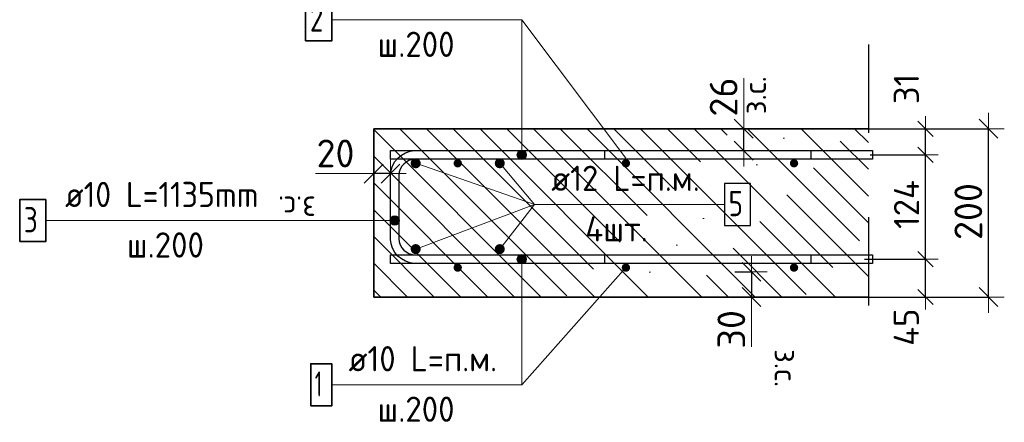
# Model space of a CAD drawing. Header units: metres. Extents: x -38 to 99, y -15 to 21.
# Tile 39 of 48: x 71.746 to 72.918, y 7.193 to 7.672. Entities that reach past the tile are written whole.
import ezdxf

# ---------------------------------------------------------------- set-up
doc = ezdxf.new("R2010")
doc.units = ezdxf.units.M
doc.header["$PDMODE"] = 65
doc.linetypes.add('______4', pattern=[0.135, 0.105, -0.03])
for name, color, linetype, lineweight in [('XR$4$Арм. стержнями верхней зоны', 180, 'Continuous', 35), ('XR$4$Арм. стержнями нижней зоны', 180, 'Continuous', 35), ('XR$4$Арм.стержн. Арматура края', 96, 'Continuous', 35), ('XR$4$Арм.стержн. Доп. арматура', 180, 'Continuous', 35), ('XR$4$Размерная линия (1)', 7, 'Continuous', 13), ('XR$4$Размерная линия_ общее', 7, 'Continuous', 13)]:
    doc.layers.add(name, color=color, linetype=linetype, lineweight=lineweight)
doc.styles.add('ISOCPEUR', font='txt')
doc.dimstyles.new('DIMSTYLE_14', dxfattribs={"dimtxt": 0.033, "dimasz": 0.0375, "dimexe": 0, "dimexo": 0, "dimgap": 0.0165, "dimtad": 2, "dimdec": 0, "dimlfac": 1000, "dimrnd": 1, "dimzin": 12, "dimdsep": 46, "dimtxsty": 'ISOCPEUR', "dimblk1": 'ALL_ML_STRICH', "dimblk2": 'ALL_ML_STRICH', "dimsah": 1, "dimcen": 0, "dimclrd": 7, "dimclre": 256, "dimclrt": 7, "dimadec": 0, "dimazin": 0, "dimtfac": 1, "dimtdec": 0, "dimtix": 1, "dimtmove": 2, "dimatfit": 3, "dimfxl": 0, "dimtzin": 0, "dimlwd": 0, "dimlwe": -3, "dimarcsym": 0})
doc.dimstyles.new('DIMSTYLE_17', dxfattribs={"dimtxt": 0.033, "dimasz": 0.0375, "dimexe": 0, "dimexo": 0, "dimgap": 0.0165, "dimtad": 2, "dimdec": 0, "dimlfac": 1000, "dimrnd": 1, "dimzin": 12, "dimdsep": 46, "dimtxsty": 'ISOCPEUR', "dimblk1": 'ALL_ML_STRICH', "dimblk2": 'ALL_ML_STRICH', "dimsah": 1, "dimcen": 0, "dimclrd": 7, "dimclre": 256, "dimclrt": 7, "dimadec": 0, "dimazin": 0, "dimtfac": 1, "dimtdec": 0, "dimtix": 1, "dimtmove": 2, "dimatfit": 3, "dimfxl": 0, "dimtvp": 1.2, "dimtzin": 0, "dimlwd": 0, "dimlwe": -3, "dimarcsym": 0})
doc.dimstyles.new('DIMSTYLE_18', dxfattribs={"dimtxt": 0.03, "dimasz": 0.03, "dimexe": 0, "dimexo": 0, "dimgap": 0.015, "dimtad": 2, "dimdec": 0, "dimlfac": 1000, "dimrnd": 1, "dimzin": 12, "dimdsep": 46, "dimtxsty": 'ISOCPEUR', "dimblk1": 'ALL_ML_STRICH', "dimblk2": 'ALL_ML_STRICH', "dimsah": 1, "dimcen": 0, "dimclrd": 7, "dimclre": 256, "dimclrt": 7, "dimadec": 0, "dimazin": 0, "dimtfac": 1, "dimtdec": 0, "dimtix": 1, "dimtmove": 2, "dimatfit": 3, "dimfxl": 0, "dimtzin": 0, "dimlwd": 0, "dimlwe": -3, "dimarcsym": 0})
doc.dimstyles.new('DIMSTYLE_20', dxfattribs={"dimtxt": 0.03, "dimasz": 0.03, "dimexe": 0, "dimexo": 0, "dimgap": 0.015, "dimtad": 2, "dimdec": 0, "dimlfac": 1000, "dimrnd": 1, "dimzin": 12, "dimdsep": 46, "dimtxsty": 'ISOCPEUR', "dimblk1": 'ALL_ML_STRICH', "dimblk2": 'ALL_ML_STRICH', "dimsah": 1, "dimcen": 0, "dimclrd": 7, "dimclre": 256, "dimclrt": 7, "dimadec": 0, "dimazin": 0, "dimtfac": 1, "dimtdec": 0, "dimtix": 1, "dimtmove": 2, "dimatfit": 3, "dimfxl": 0, "dimtvp": 1.2, "dimtzin": 0, "dimlwd": 0, "dimlwe": -3, "dimarcsym": 0})

# ---------------------------------------------------------------- blocks, each defined once
blk = doc.blocks.new('ALL_ML_STRICH')
at = {"color": 0, "linetype": 'ByBlock', "lineweight": -2}
for p, q in [((0, -0.5), (0, 0.5)), ((-1, 0), (0.5, 0)), ((-0.3, -0.3), (0.3, 0.3))]:
    blk.add_line(p, q, dxfattribs=at)
blk = doc.blocks.new('*D184')
at = {"layer": 'DEFPOINTS', "color": 7, "linetype": 'Continuous', "lineweight": 13, "transparency": 33554687}
for p in [(72.7273, 7.5419), (72.7273, 7.3419), (72.8988, 7.3419)]:
    blk.add_point(p, dxfattribs=at)
at = {"layer": 'XR$4$Размерная линия_ общее', "color": 253, "linetype": 'Continuous', "lineweight": -2, "true_color": 0xa0a0a0, "transparency": 33554687}
for p, q in [((72.7473, 7.5419), (72.8988, 7.5419)), ((72.7473, 7.3419), (72.8988, 7.3419))]:
    blk.add_line(p, q, dxfattribs=at)
at = {"layer": 'XR$4$Размерная линия_ общее', "color": 7, "linetype": 'Continuous', "lineweight": -2, "transparency": 33554687}
blk.add_line((72.8988, 7.3419), (72.8988, 7.5419), dxfattribs=at)
at = {"layer": 'XR$4$Размерная линия_ общее', "color": 7, "linetype": 'Continuous', "lineweight": 13, "transparency": 33554687, "xscale": 0.0375, "yscale": 0.0375, "zscale": 0.0375}
for p, rotation in [((72.8988, 7.5419), 90), ((72.8988, 7.3419), 270)]:
    blk.add_blockref('ALL_ML_STRICH', p, dxfattribs=dict(at, rotation=rotation))
at = {"layer": 'XR$4$Размерная линия_ общее', "color": 7, "linetype": 'Continuous', "lineweight": 13, "transparency": 33554687, "insert": (72.8748, 7.4435), "char_height": 0.033, "width": 0.099, "attachment_point": 5, "rotation": 90, "style": 'ISOCPEUR'}
blk.add_mtext('\\A1;{200}', dxfattribs=at)
blk = doc.blocks.new('*D185')
at = {"layer": 'DEFPOINTS', "color": 7, "linetype": 'Continuous', "lineweight": 13, "transparency": 33554687}
for p in [(72.5769, 7.3719), (72.6169, 7.3719), (72.5769, 7.3419)]:
    blk.add_point(p, dxfattribs=at)
at = {"layer": 'XR$4$Размерная линия_ общее', "color": 253, "linetype": 'Continuous', "lineweight": -2, "true_color": 0xa0a0a0, "transparency": 33554687}
for p, q in [((72.5969, 7.3719), (72.6169, 7.3719)), ((72.5969, 7.3419), (72.6169, 7.3419))]:
    blk.add_line(p, q, dxfattribs=at)
at = {"layer": 'XR$4$Размерная линия_ общее', "color": 7, "linetype": 'Continuous', "lineweight": -2, "transparency": 33554687}
blk.add_line((72.6169, 7.3719), (72.6169, 7.3419), dxfattribs=at)
at = {"layer": 'XR$4$Размерная линия_ общее', "color": 7, "linetype": 'Continuous', "lineweight": 13, "transparency": 33554687, "xscale": 0.0375, "yscale": 0.0375, "zscale": 0.0375}
for p, rotation in [((72.6169, 7.3719), 90), ((72.6169, 7.3419), 270)]:
    blk.add_blockref('ALL_ML_STRICH', p, dxfattribs=dict(at, rotation=rotation))
at = {"layer": 'XR$4$Размерная линия_ общее', "color": 7, "linetype": 'Continuous', "lineweight": 13, "transparency": 33554687, "insert": (72.5929, 7.3035), "char_height": 0.033, "width": 0.066, "attachment_point": 5, "rotation": 90, "style": 'ISOCPEUR'}
blk.add_mtext('\\A1;{30}', dxfattribs=at)
at = {"layer": 'XR$4$Размерная линия_ общее', "color": 7, "linetype": 'Continuous', "lineweight": 13, "transparency": 33554687, "insert": (72.6714, 7.28), "char_height": 0.027, "width": 0.00135, "attachment_point": 1, "rotation": 270, "line_spacing_factor": 0.60241, "style": 'ISOCPEUR'}
blk.add_mtext('з.с.', dxfattribs=at)
blk = doc.blocks.new('*D188')
at = {"layer": 'DEFPOINTS', "color": 7, "linetype": 'Continuous', "lineweight": 13, "transparency": 33554687}
for p in [(72.1875, 7.4886), (72.1675, 7.4486), (72.1875, 7.4536)]:
    blk.add_point(p, dxfattribs=at)
at = {"layer": 'XR$4$Размерная линия_ общее', "color": 253, "linetype": 'Continuous', "lineweight": -2, "true_color": 0xa0a0a0, "transparency": 33554687}
for p, q in [((72.1675, 7.4686), (72.1675, 7.4886)), ((72.1875, 7.4736), (72.1875, 7.4886))]:
    blk.add_line(p, q, dxfattribs=at)
at = {"layer": 'XR$4$Размерная линия_ общее', "color": 7, "linetype": 'Continuous', "lineweight": -2, "transparency": 33554687}
blk.add_line((72.1875, 7.4886), (72.1675, 7.4886), dxfattribs=at)
at = {"layer": 'XR$4$Размерная линия_ общее', "color": 7, "linetype": 'Continuous', "lineweight": 13, "transparency": 33554687, "xscale": 0.0375, "yscale": 0.0375, "zscale": 0.0375}
for p, rotation in [((72.1675, 7.4886), 180), ((72.1875, 7.4886), 360)]:
    blk.add_blockref('ALL_ML_STRICH', p, dxfattribs=dict(at, rotation=rotation))
at = {"layer": 'XR$4$Размерная линия_ общее', "color": 7, "linetype": 'Continuous', "lineweight": 13, "transparency": 33554687, "insert": (72.1221, 7.5126), "char_height": 0.033, "width": 0.066, "attachment_point": 5, "style": 'ISOCPEUR'}
blk.add_mtext('\\A1;{20}', dxfattribs=at)
at = {"layer": 'XR$4$Размерная линия_ общее', "color": 7, "linetype": 'Continuous', "lineweight": 13, "transparency": 33554687, "insert": (72.0988, 7.4345), "char_height": 0.027, "width": 0.00135, "attachment_point": 1, "rotation": 180, "line_spacing_factor": 0.60241, "style": 'ISOCPEUR'}
blk.add_mtext('з.с.', dxfattribs=at)
blk = doc.blocks.new('*D191')
at = {"layer": 'DEFPOINTS', "color": 7, "linetype": 'Continuous', "lineweight": 13, "transparency": 33554687}
for p in [(72.5677, 7.5419), (72.5677, 7.5159), (72.6077, 7.5159)]:
    blk.add_point(p, dxfattribs=at)
at = {"layer": 'XR$4$Размерная линия_ общее', "color": 253, "linetype": 'Continuous', "lineweight": -2, "true_color": 0xa0a0a0, "transparency": 33554687}
for p, q in [((72.5877, 7.5419), (72.6077, 7.5419)), ((72.5877, 7.5159), (72.6077, 7.5159))]:
    blk.add_line(p, q, dxfattribs=at)
at = {"layer": 'XR$4$Размерная линия_ общее', "color": 7, "linetype": 'Continuous', "lineweight": -2, "transparency": 33554687}
blk.add_line((72.6077, 7.5159), (72.6077, 7.5419), dxfattribs=at)
at = {"layer": 'XR$4$Размерная линия_ общее', "color": 7, "linetype": 'Continuous', "lineweight": 13, "transparency": 33554687, "xscale": 0.0375, "yscale": 0.0375, "zscale": 0.0375}
for p, rotation in [((72.6077, 7.5419), 90), ((72.6077, 7.5159), 270)]:
    blk.add_blockref('ALL_ML_STRICH', p, dxfattribs=dict(at, rotation=rotation))
at = {"layer": 'XR$4$Размерная линия_ общее', "color": 7, "linetype": 'Continuous', "lineweight": 13, "transparency": 33554687, "insert": (72.6072, 7.5592), "char_height": 0.027, "width": 0.00135, "attachment_point": 1, "rotation": 90, "line_spacing_factor": 0.60241, "style": 'ISOCPEUR'}
blk.add_mtext('з.с.', dxfattribs=at)
at = {"layer": 'XR$4$Размерная линия_ общее', "color": 7, "linetype": 'Continuous', "lineweight": 13, "transparency": 33554687, "insert": (72.5837, 7.5796), "char_height": 0.033, "width": 0.066, "attachment_point": 5, "rotation": 90, "style": 'ISOCPEUR'}
blk.add_mtext('\\A1;{26}', dxfattribs=at)
blk = doc.blocks.new('*D250')
at = {"layer": 'DEFPOINTS', "color": 7, "linetype": 'Continuous', "lineweight": 13, "transparency": 33554687}
for p in [(72.7312, 7.3869), (72.744, 7.3419), (72.8238, 7.3419)]:
    blk.add_point(p, dxfattribs=at)
at = {"layer": 'XR$4$Размерная линия (1)', "color": 9, "linetype": 'Continuous', "lineweight": -2, "true_color": 0xc7c7c7, "transparency": 33554687}
for p, q in [((72.7512, 7.3869), (72.8238, 7.3869)), ((72.764, 7.3419), (72.8238, 7.3419))]:
    blk.add_line(p, q, dxfattribs=at)
at = {"layer": 'XR$4$Размерная линия (1)', "color": 7, "linetype": 'Continuous', "lineweight": -2, "transparency": 33554687}
blk.add_line((72.8238, 7.3419), (72.8238, 7.3869), dxfattribs=at)
at = {"layer": 'XR$4$Размерная линия (1)', "color": 7, "linetype": 'Continuous', "lineweight": 13, "transparency": 33554687, "xscale": 0.03, "yscale": 0.03, "zscale": 0.03}
for p, rotation in [((72.8238, 7.3869), 90), ((72.8238, 7.3419), 270)]:
    blk.add_blockref('ALL_ML_STRICH', p, dxfattribs=dict(at, rotation=rotation))
at = {"layer": 'XR$4$Размерная линия (1)', "color": 7, "linetype": 'Continuous', "lineweight": 13, "transparency": 33554687, "insert": (72.801, 7.3061), "char_height": 0.03, "width": 0.06, "attachment_point": 5, "rotation": 90, "style": 'ISOCPEUR'}
blk.add_mtext('\\A1;{45}', dxfattribs=at)
blk = doc.blocks.new('*D251')
at = {"layer": 'DEFPOINTS', "color": 7, "linetype": 'Continuous', "lineweight": 13, "transparency": 33554687}
for p in [(72.7382, 7.5109), (72.7312, 7.3869), (72.8238, 7.3869)]:
    blk.add_point(p, dxfattribs=at)
at = {"layer": 'XR$4$Размерная линия (1)', "color": 9, "linetype": 'Continuous', "lineweight": -2, "true_color": 0xc7c7c7, "transparency": 33554687}
for p, q in [((72.7582, 7.5109), (72.8238, 7.5109)), ((72.7512, 7.3869), (72.8238, 7.3869))]:
    blk.add_line(p, q, dxfattribs=at)
at = {"layer": 'XR$4$Размерная линия (1)', "color": 7, "linetype": 'Continuous', "lineweight": -2, "transparency": 33554687}
blk.add_line((72.8238, 7.3869), (72.8238, 7.5109), dxfattribs=at)
at = {"layer": 'XR$4$Размерная линия (1)', "color": 7, "linetype": 'Continuous', "lineweight": 13, "transparency": 33554687, "xscale": 0.03, "yscale": 0.03, "zscale": 0.03}
for p, rotation in [((72.8238, 7.5109), 90), ((72.8238, 7.3869), 270)]:
    blk.add_blockref('ALL_ML_STRICH', p, dxfattribs=dict(at, rotation=rotation))
at = {"layer": 'XR$4$Размерная линия (1)', "color": 7, "linetype": 'Continuous', "lineweight": 13, "transparency": 33554687, "insert": (72.8013, 7.4519), "char_height": 0.03, "width": 0.09, "attachment_point": 5, "rotation": 90, "style": 'ISOCPEUR'}
blk.add_mtext('\\A1;{124}', dxfattribs=at)
blk = doc.blocks.new('*D252')
at = {"layer": 'DEFPOINTS', "color": 7, "linetype": 'Continuous', "lineweight": 13, "transparency": 33554687}
for p in [(72.7203, 7.5419), (72.7382, 7.5109), (72.8238, 7.5109)]:
    blk.add_point(p, dxfattribs=at)
at = {"layer": 'XR$4$Размерная линия (1)', "color": 9, "linetype": 'Continuous', "lineweight": -2, "true_color": 0xc7c7c7, "transparency": 33554687}
for p, q in [((72.7403, 7.5419), (72.8238, 7.5419)), ((72.7582, 7.5109), (72.8238, 7.5109))]:
    blk.add_line(p, q, dxfattribs=at)
at = {"layer": 'XR$4$Размерная линия (1)', "color": 7, "linetype": 'Continuous', "lineweight": -2, "transparency": 33554687}
blk.add_line((72.8238, 7.5109), (72.8238, 7.5419), dxfattribs=at)
at = {"layer": 'XR$4$Размерная линия (1)', "color": 7, "linetype": 'Continuous', "lineweight": 13, "transparency": 33554687, "xscale": 0.03, "yscale": 0.03, "zscale": 0.03}
for p, rotation in [((72.8238, 7.5419), 90), ((72.8238, 7.5109), 270)]:
    blk.add_blockref('ALL_ML_STRICH', p, dxfattribs=dict(at, rotation=rotation))
at = {"layer": 'XR$4$Размерная линия (1)', "color": 7, "linetype": 'Continuous', "lineweight": 13, "transparency": 33554687, "insert": (72.8011, 7.5892), "char_height": 0.03, "width": 0.06, "attachment_point": 5, "rotation": 90, "style": 'ISOCPEUR'}
blk.add_mtext('\\A1;{31}', dxfattribs=at)

msp = doc.modelspace()

# ---------------------------------------------------------------- hatches: boundary and pattern name
at = {"linetype": 'Continuous', "lineweight": 13, "transparency": 33554687}
h = msp.add_hatch(dxfattribs=at)
h.set_pattern_fill('__________540', scale=0.015, style=0, pattern_type=2)
h.set_pattern_definition([(135, (0, 0), (-0.031819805, -0.031819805), [0.4, -0.05, 0, -0.05]), (135, (-0.01591, -0.01591), (-0.031819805, -0.031819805), [0.8, -0.1, 0.1, -0.1])])
h.paths.add_polyline_path([(72.1675, 7.5419), (72.1675, 7.3419), (72.7559, 7.3419), (72.7559, 7.5419)], flags=0)
at = {"layer": 'XR$4$Арм. стержнями верхней зоны', "linetype": 'Continuous', "lineweight": 13, "transparency": 33554687}
for points in [[(72.3484, 7.5137), (72.3388, 7.5137), (72.338, 7.5109)], [(72.3484, 7.5137), (72.338, 7.5109), (72.3492, 7.5109)], [(72.3492, 7.5109), (72.338, 7.5109), (72.3388, 7.5081)], [(72.3464, 7.5157), (72.3408, 7.5157), (72.3388, 7.5137)], [(72.3464, 7.5157), (72.3388, 7.5137), (72.3484, 7.5137)], [(72.3492, 7.5109), (72.3388, 7.5081), (72.3484, 7.5081)], [(72.3484, 7.5081), (72.3388, 7.5081), (72.3408, 7.506)], [(72.3408, 7.5157), (72.3464, 7.5157), (72.3436, 7.5165)], [(72.3484, 7.5081), (72.3408, 7.506), (72.3464, 7.506)], [(72.3464, 7.506), (72.3408, 7.506), (72.3436, 7.5053)]]:
    msp.add_hatch(color=7, dxfattribs=at).paths.add_polyline_path(points)
at = {"layer": 'XR$4$Арм. стержнями верхней зоны', "linetype": 'Continuous', "lineweight": 50, "transparency": 33554687}
for points in [[(72.2725, 7.5009), (72.2721, 7.5028), (72.271, 7.5044), (72.2694, 7.5055), (72.2675, 7.5059), (72.2656, 7.5055), (72.264, 7.5044), (72.2629, 7.5028), (72.2625, 7.5009), (72.2629, 7.499), (72.264, 7.4973), (72.2656, 7.4963), (72.2675, 7.4959), (72.2694, 7.4963), (72.271, 7.4973), (72.2721, 7.499)], [(72.4725, 7.5009), (72.4721, 7.5028), (72.471, 7.5044), (72.4694, 7.5055), (72.4675, 7.5059), (72.4656, 7.5055), (72.464, 7.5044), (72.4629, 7.5028), (72.4625, 7.5009), (72.4629, 7.499), (72.464, 7.4973), (72.4656, 7.4963), (72.4675, 7.4959), (72.4694, 7.4963), (72.471, 7.4973), (72.4721, 7.499)], [(72.6725, 7.5009), (72.6721, 7.5028), (72.671, 7.5044), (72.6694, 7.5055), (72.6675, 7.5059), (72.6656, 7.5055), (72.664, 7.5044), (72.6629, 7.5028), (72.6625, 7.5009), (72.6629, 7.499), (72.664, 7.4973), (72.6656, 7.4963), (72.6675, 7.4959), (72.6694, 7.4963), (72.671, 7.4973), (72.6721, 7.499)]]:
    msp.add_hatch(color=4, dxfattribs=at).paths.add_polyline_path(points)
at = {"layer": 'XR$4$Арм. стержнями нижней зоны', "linetype": 'Continuous', "lineweight": 13, "transparency": 33554687}
for points in [[(72.3388, 7.3897), (72.3484, 7.3897), (72.3464, 7.3917)], [(72.3388, 7.3897), (72.3464, 7.3917), (72.3408, 7.3917)], [(72.3408, 7.3917), (72.3464, 7.3917), (72.3436, 7.3925)], [(72.338, 7.3869), (72.3492, 7.3869), (72.3484, 7.3897)], [(72.338, 7.3869), (72.3484, 7.3897), (72.3388, 7.3897)], [(72.3388, 7.3841), (72.3492, 7.3869), (72.338, 7.3869)], [(72.3388, 7.3841), (72.3484, 7.3841), (72.3492, 7.3869)], [(72.3408, 7.382), (72.3484, 7.3841), (72.3388, 7.3841)], [(72.3408, 7.382), (72.3464, 7.382), (72.3484, 7.3841)], [(72.3464, 7.382), (72.3408, 7.382), (72.3436, 7.3813)]]:
    msp.add_hatch(color=7, dxfattribs=at).paths.add_polyline_path(points)
at = {"layer": 'XR$4$Арм. стержнями нижней зоны', "linetype": 'Continuous', "lineweight": 50, "transparency": 33554687}
for points in [[(72.2725, 7.3769), (72.2721, 7.3788), (72.271, 7.3804), (72.2694, 7.3815), (72.2675, 7.3819), (72.2656, 7.3815), (72.264, 7.3804), (72.2629, 7.3788), (72.2625, 7.3769), (72.2629, 7.375), (72.264, 7.3733), (72.2656, 7.3723), (72.2675, 7.3719), (72.2694, 7.3723), (72.271, 7.3733), (72.2721, 7.375)], [(72.4725, 7.3769), (72.4721, 7.3788), (72.471, 7.3804), (72.4694, 7.3815), (72.4675, 7.3819), (72.4656, 7.3815), (72.464, 7.3804), (72.4629, 7.3788), (72.4625, 7.3769), (72.4629, 7.375), (72.464, 7.3733), (72.4656, 7.3723), (72.4675, 7.3719), (72.4694, 7.3723), (72.471, 7.3733), (72.4721, 7.375)], [(72.6725, 7.3769), (72.6721, 7.3788), (72.671, 7.3804), (72.6694, 7.3815), (72.6675, 7.3819), (72.6656, 7.3815), (72.664, 7.3804), (72.6629, 7.3788), (72.6625, 7.3769), (72.6629, 7.375), (72.664, 7.3733), (72.6656, 7.3723), (72.6675, 7.3719), (72.6694, 7.3723), (72.671, 7.3733), (72.6721, 7.375)]]:
    msp.add_hatch(color=4, dxfattribs=at).paths.add_polyline_path(points)
at = {"layer": 'XR$4$Арм.стержн. Арматура края', "linetype": 'Continuous', "lineweight": 13, "transparency": 33554687}
for points in [[(72.1877, 7.4357), (72.1897, 7.428), (72.1897, 7.4377)], [(72.1897, 7.4377), (72.1925, 7.4272), (72.1925, 7.4385)], [(72.1897, 7.4377), (72.1897, 7.428), (72.1925, 7.4272)], [(72.1925, 7.4385), (72.1925, 7.4272), (72.1953, 7.428)], [(72.1925, 7.4385), (72.1953, 7.428), (72.1953, 7.4377)], [(72.1953, 7.4377), (72.1953, 7.428), (72.1973, 7.43)], [(72.1953, 7.4377), (72.1973, 7.43), (72.1973, 7.4357)], [(72.1877, 7.43), (72.1877, 7.4357), (72.1869, 7.4328)], [(72.1877, 7.4357), (72.1877, 7.43), (72.1897, 7.428)], [(72.1973, 7.4357), (72.1973, 7.43), (72.1981, 7.4328)]]:
    msp.add_hatch(color=7, dxfattribs=at).paths.add_polyline_path(points)
at = {"layer": 'XR$4$Арм.стержн. Доп. арматура', "linetype": 'Continuous', "lineweight": 50, "transparency": 33554687}
for points in [[(72.2235, 7.5009), (72.223, 7.5032), (72.2217, 7.5051), (72.2198, 7.5064), (72.2175, 7.5069), (72.2152, 7.5064), (72.2132, 7.5051), (72.2119, 7.5032), (72.2115, 7.5009), (72.2119, 7.4986), (72.2132, 7.4966), (72.2152, 7.4953), (72.2175, 7.4949), (72.2198, 7.4953), (72.2217, 7.4966), (72.223, 7.4986)], [(72.3235, 7.5009), (72.323, 7.5032), (72.3217, 7.5051), (72.3198, 7.5064), (72.3175, 7.5069), (72.3152, 7.5064), (72.3132, 7.5051), (72.3119, 7.5032), (72.3115, 7.5009), (72.3119, 7.4986), (72.3132, 7.4966), (72.3152, 7.4953), (72.3175, 7.4949), (72.3198, 7.4953), (72.3217, 7.4966), (72.323, 7.4986)], [(72.2235, 7.3989), (72.223, 7.4012), (72.2217, 7.4031), (72.2198, 7.4044), (72.2175, 7.4049), (72.2152, 7.4044), (72.2132, 7.4031), (72.2119, 7.4012), (72.2115, 7.3989), (72.2119, 7.3966), (72.2132, 7.3946), (72.2152, 7.3933), (72.2175, 7.3929), (72.2198, 7.3933), (72.2217, 7.3946), (72.223, 7.3966)], [(72.3235, 7.3989), (72.323, 7.4012), (72.3217, 7.4031), (72.3198, 7.4044), (72.3175, 7.4049), (72.3152, 7.4044), (72.3132, 7.4031), (72.3119, 7.4012), (72.3115, 7.3989), (72.3119, 7.3966), (72.3132, 7.3946), (72.3152, 7.3933), (72.3175, 7.3929), (72.3198, 7.3933), (72.3217, 7.3946), (72.323, 7.3966)]]:
    msp.add_hatch(color=34, dxfattribs=at).paths.add_polyline_path(points)

# ---------------------------------------------------------------- linework, layer by layer
at = {"color": 7, "linetype": 'Continuous', "lineweight": 13, "transparency": 33554687}
for p, q in [((72.4675, 7.5069), (72.3436, 7.6713)), ((72.6077, 7.5419), (72.6077, 7.6019)), ((72.1675, 7.4886), (72.0985, 7.4886)), ((72.4675, 7.3769), (72.3436, 7.2376)), ((72.6169, 7.3419), (72.6169, 7.2829))]:
    msp.add_line(p, q, dxfattribs=at)
at = {"color": 7, "linetype": '______4', "lineweight": 25, "transparency": 33554687}
msp.add_line((72.7559, 7.6419), (72.7559, 7.2419), dxfattribs=at)
at = {"color": 7, "linetype": 'Continuous', "lineweight": 35, "transparency": 33554687}
for p, q in [((72.1675, 7.5419), (72.1675, 7.3419)), ((72.7559, 7.5419), (72.1675, 7.5419)), ((72.1675, 7.3419), (72.7559, 7.3419))]:
    msp.add_line(p, q, dxfattribs=at)
at = {"layer": 'XR$4$Арм. стержнями верхней зоны', "color": 7, "linetype": 'Continuous', "lineweight": 13, "transparency": 33554687}
for p, q in [((72.1176, 7.6713), (72.3436, 7.6713)), ((72.3436, 7.6713), (72.3436, 7.5109)), ((72.338, 7.5109), (72.338, 7.5109)), ((72.3436, 7.5165), (72.3436, 7.5165)), ((72.3492, 7.5109), (72.3492, 7.5109)), ((72.3436, 7.5053), (72.3436, 7.5053))]:
    msp.add_line(p, q, dxfattribs=at)
at = {"layer": 'XR$4$Арм. стержнями верхней зоны', "color": 7, "linetype": 'Continuous', "lineweight": 35, "transparency": 33554687}
msp.add_lwpolyline([(72.0866, 7.6463), (72.1176, 7.6463), (72.1176, 7.6963), (72.0866, 7.6963), (72.0866, 7.6463)], dxfattribs=at)
at = {"layer": 'XR$4$Арм. стержнями верхней зоны', "color": 4, "linetype": 'Continuous', "lineweight": 25, "transparency": 33554687}
for points in [[(72.7609, 7.5059), (72.1875, 7.5059), (72.1875, 7.5159), (72.7609, 7.5159), (72.7609, 7.5059)], [(72.7609, 7.5059), (72.4425, 7.5059), (72.4425, 7.5159), (72.7609, 7.5159), (72.7609, 7.5059)]]:
    msp.add_lwpolyline(points, dxfattribs=at)
at = {"layer": 'XR$4$Арм. стержнями верхней зоны', "color": 7, "linetype": 'Continuous', "lineweight": 13, "transparency": 33554687}
msp.add_circle((72.3436, 7.5109), 0.00563, dxfattribs=at)
at = {"layer": 'XR$4$Арм. стержнями нижней зоны', "color": 7, "linetype": 'Continuous', "lineweight": 13, "transparency": 33554687}
for p, q in [((72.3436, 7.3925), (72.3436, 7.3925)), ((72.338, 7.3869), (72.338, 7.3869)), ((72.3436, 7.2376), (72.3436, 7.3869)), ((72.3436, 7.3813), (72.3436, 7.3813)), ((72.3492, 7.3869), (72.3492, 7.3869)), ((72.1176, 7.2376), (72.3436, 7.2376))]:
    msp.add_line(p, q, dxfattribs=at)
at = {"layer": 'XR$4$Арм. стержнями нижней зоны', "color": 4, "linetype": 'Continuous', "lineweight": 25, "transparency": 33554687}
for points in [[(72.7609, 7.3819), (72.1875, 7.3819), (72.1875, 7.3919), (72.7609, 7.3919), (72.7609, 7.3819)], [(72.7609, 7.3819), (72.4425, 7.3819), (72.4425, 7.3919), (72.7609, 7.3919), (72.7609, 7.3819)]]:
    msp.add_lwpolyline(points, dxfattribs=at)
at = {"layer": 'XR$4$Арм. стержнями нижней зоны', "color": 7, "linetype": 'Continuous', "lineweight": 35, "transparency": 33554687}
msp.add_lwpolyline([(72.0926, 7.2126), (72.1176, 7.2126), (72.1176, 7.2626), (72.0926, 7.2626), (72.0926, 7.2126)], dxfattribs=at)
at = {"layer": 'XR$4$Арм. стержнями нижней зоны', "color": 7, "linetype": 'Continuous', "lineweight": 13, "transparency": 33554687}
msp.add_circle((72.3436, 7.3869), 0.00563, dxfattribs=at)
at = {"layer": 'XR$4$Арм.стержн. Арматура края', "color": 7, "linetype": 'Continuous', "lineweight": 13, "transparency": 33554687}
for p, q in [((72.1925, 7.4385), (72.1925, 7.4385)), ((71.7775, 7.4328), (72.0875, 7.4328)), ((72.0875, 7.4328), (72.1925, 7.4328)), ((72.1869, 7.4328), (72.1869, 7.4328)), ((72.1925, 7.4272), (72.1925, 7.4272)), ((72.1981, 7.4328), (72.1981, 7.4328))]:
    msp.add_line(p, q, dxfattribs=at)
at = {"layer": 'XR$4$Арм.стержн. Арматура края', "color": 4, "linetype": 'Continuous', "lineweight": 25, "transparency": 33554687}
msp.add_lwpolyline([(72.6875, 7.3819), (72.2161, 7.3819), (72.2109, 7.3826), (72.2054, 7.3844), (72.2004, 7.3872), (72.1963, 7.3906), (72.1928, 7.3948), (72.19, 7.3998), (72.1882, 7.4052), (72.1875, 7.4104), (72.1875, 7.4873), (72.1882, 7.4925), (72.19, 7.498), (72.1928, 7.503), (72.1963, 7.5071), (72.2004, 7.5106), (72.2054, 7.5134), (72.2109, 7.5152), (72.2161, 7.5159), (72.6875, 7.5159), (72.6875, 7.5059), (72.2168, 7.5059), (72.2131, 7.5054), (72.2095, 7.5042), (72.2061, 7.5023), (72.2034, 7.5), (72.2011, 7.4973), (72.1992, 7.4939), (72.198, 7.4903), (72.1975, 7.4866), (72.1975, 7.4111), (72.198, 7.4075), (72.1992, 7.4038), (72.2011, 7.4005), (72.2034, 7.3977), (72.2061, 7.3955), (72.2095, 7.3936), (72.2131, 7.3924), (72.2168, 7.3919), (72.6875, 7.3919), (72.6875, 7.3819)], dxfattribs=at)
at = {"layer": 'XR$4$Арм.стержн. Арматура края', "color": 7, "linetype": 'Continuous', "lineweight": 35, "transparency": 33554687}
msp.add_lwpolyline([(71.7465, 7.4078), (71.7775, 7.4078), (71.7775, 7.4578), (71.7465, 7.4578), (71.7465, 7.4078)], dxfattribs=at)
at = {"layer": 'XR$4$Арм.стержн. Арматура края', "color": 7, "linetype": 'Continuous', "lineweight": 13, "transparency": 33554687}
msp.add_circle((72.1925, 7.4328), 0.00563, dxfattribs=at)
at = {"layer": 'XR$4$Арм.стержн. Доп. арматура', "color": 7, "linetype": 'Continuous', "lineweight": 13, "transparency": 33554687}
for q in [(72.2175, 7.5009), (72.3175, 7.5009), (72.2175, 7.3989), (72.3175, 7.3989), (72.5847, 7.452)]:
    msp.add_line((72.3587, 7.452), q, dxfattribs=at)
at = {"layer": 'XR$4$Арм.стержн. Доп. арматура', "color": 7, "linetype": 'Continuous', "lineweight": 25, "transparency": 33554687}
msp.add_lwpolyline([(72.5847, 7.427), (72.6157, 7.427), (72.6157, 7.477), (72.5847, 7.477), (72.5847, 7.427)], dxfattribs=at)

# ---------------------------------------------------------------- texts
at = {"layer": 'XR$4$Арм. стержнями верхней зоны', "color": 7, "linetype": 'Continuous', "lineweight": 25, "transparency": 33554687, "char_height": 0.03, "attachment_point": 7, "style": 'ISOCPEUR'}
for s, insert, width in [('\\W0.78;2', (72.0916, 7.6573), 0.032641), ('\\W0.95;ш.200 ', (72.1721, 7.6273), 0.1312)]:
    msp.add_mtext(s, dxfattribs=dict(at, insert=insert, width=width))
at = {"layer": 'XR$4$Арм. стержнями нижней зоны', "color": 7, "linetype": 'Continuous', "lineweight": 25, "transparency": 33554687, "char_height": 0.03, "attachment_point": 7, "style": 'ISOCPEUR'}
for s, insert, width in [('\\W0.94;ø10 L=п.м.', (72.1376, 7.2536), 0.199983), ('\\W0.56;1', (72.0976, 7.2236), 0.023333), ('\\W0.95;ш.200 ', (72.1721, 7.1936), 0.1312)]:
    msp.add_mtext(s, dxfattribs=dict(at, insert=insert, width=width))
at = {"layer": 'XR$4$Арм.стержн. Арматура края', "color": 7, "linetype": 'Continuous', "lineweight": 25, "transparency": 33554687, "char_height": 0.03, "attachment_point": 7, "style": 'ISOCPEUR'}
for s, insert, width in [('\\W0.92;ø10 L=1135mm ', (71.8005, 7.4488), 0.280669), ('\\W0.78;3', (71.7515, 7.4188), 0.032641), ('\\W0.95;ш.200 ', (71.874, 7.3888), 0.1312)]:
    msp.add_mtext(s, dxfattribs=dict(at, insert=insert, width=width))
at = {"layer": 'XR$4$Арм.стержн. Доп. арматура', "color": 7, "linetype": 'Continuous', "lineweight": 25, "transparency": 33554687, "char_height": 0.03, "attachment_point": 7, "style": 'ISOCPEUR'}
for s, insert, width in [('\\W0.94;ø12 L=п.м.', (72.3787, 7.468), 0.199983), ('\\W0.78;5', (72.5897, 7.438), 0.032641), ('\\W0.95;4шт. ', (72.4192, 7.408), 0.119158)]:
    msp.add_mtext(s, dxfattribs=dict(at, insert=insert, width=width))

# ---------------------------------------------------------------- dimensions: what is measured, and where the dimension line sits
at = {"layer": 'XR$4$Размерная линия (1)', "color": 7, "linetype": 'Continuous', "lineweight": 13, "transparency": 33554687}
for base, p1, p2, dimstyle, picture, middle in [((72.8238, 7.5419), (72.7582, 7.5109), (72.7403, 7.5419), 'DIMSTYLE_20', '*D252', (72.8011, 7.5892)), ((72.8238, 7.5109), (72.7512, 7.3869), (72.7582, 7.5109), 'DIMSTYLE_18', '*D251', (72.8013, 7.4519)), ((72.8238, 7.3869), (72.764, 7.3419), (72.7512, 7.3869), 'DIMSTYLE_20', '*D250', (72.801, 7.3061))]:
    dim = msp.add_linear_dim(base=base, p1=p1, p2=p2, angle=90, dimstyle=dimstyle, override={"dimpost": '<>', "dimclrd": 7, "dimclre": 9, "dimclrt": 7, "dimlwd": 0, "dimlwe": 65533}, dxfattribs=at)
    dim.commit()
    dim.dimension.update_dxf_attribs({"geometry": picture, "text_midpoint": middle, "dimtype": 160})
at = {"layer": 'XR$4$Размерная линия_ общее', "color": 7, "linetype": 'Continuous', "lineweight": 13, "transparency": 33554687}
for base, p1, p2, angle, picture, middle in [((72.6077, 7.5419), (72.5877, 7.5159), (72.5877, 7.5419), 90, '*D191', (72.5837, 7.5796)), ((72.1675, 7.4886), (72.1875, 7.4736), (72.1675, 7.4686), 180, '*D188', (72.1221, 7.5126)), ((72.6169, 7.3419), (72.5969, 7.3719), (72.5969, 7.3419), 270, '*D185', (72.5929, 7.3035))]:
    dim = msp.add_linear_dim(base=base, p1=p1, p2=p2, angle=angle, text='<>\\Xз.с.', dimstyle='DIMSTYLE_17', override={"dimpost": '<>', "dimclrd": 7, "dimclre": 253, "dimclrt": 7, "dimlwd": 0, "dimlwe": 65533}, dxfattribs=at)
    dim.commit()
    dim.dimension.update_dxf_attribs({"geometry": picture, "text_midpoint": middle, "dimtype": 160})
dim = msp.add_linear_dim(base=(72.8988, 7.5419), p1=(72.7473, 7.3419), p2=(72.7473, 7.5419), angle=90, dimstyle='DIMSTYLE_14', override={"dimpost": '<>', "dimclrd": 7, "dimclre": 253, "dimclrt": 7, "dimlwd": 0, "dimlwe": 65533}, dxfattribs=at)
dim.commit()
dim.dimension.update_dxf_attribs({"geometry": '*D184', "text_midpoint": (72.8748, 7.4435), "dimtype": 160})

doc.saveas('drawing.dxf')
